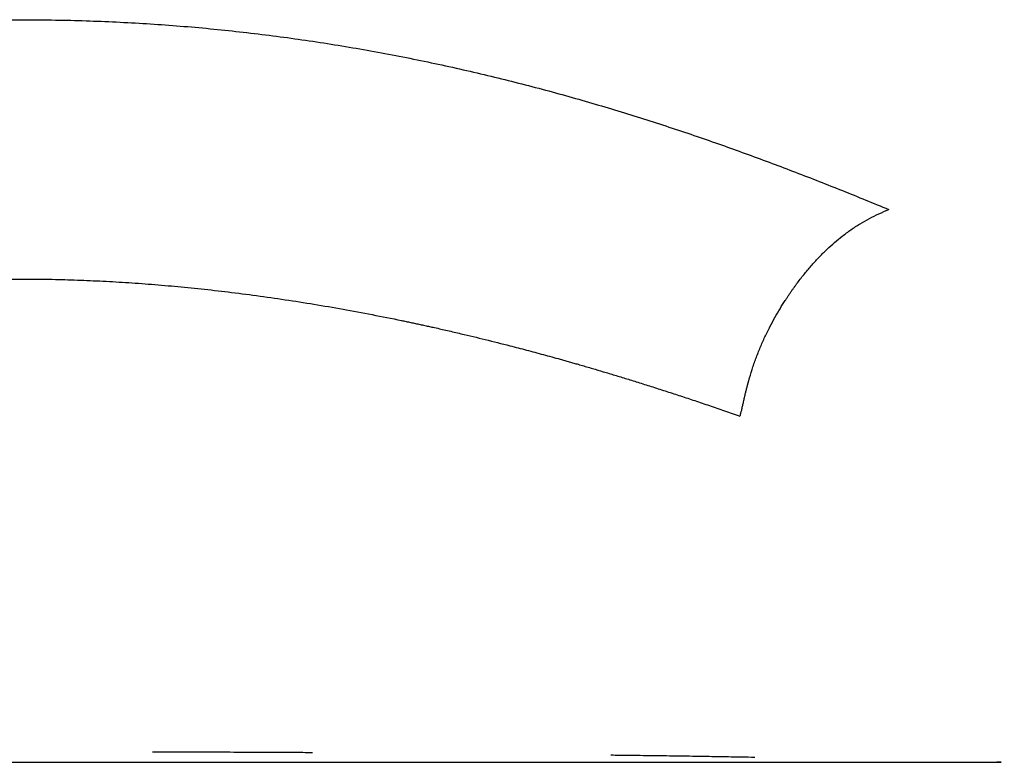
# Model space of a CAD drawing. Header units: millimetres. Extents: x 8 to 740, y 12 to 366.
# Tile 24 of 45: x 342.15 to 354.18, y 312.54 to 321.62. Entities that reach past the tile are written whole.
import ezdxf

# ---------------------------------------------------------------- set-up
doc = ezdxf.new("R2010")
doc.units = ezdxf.units.MM

msp = doc.modelspace()

# ---------------------------------------------------------------- linework, layer by layer
at = {"color": 7, "linetype": 'Continuous', "lineweight": 30}
for points, knots in [([(331.554, 319.305), (331.704, 319.37), (332.005, 319.5), (332.485, 319.694), (332.987, 319.886), (333.513, 320.076), (334.059, 320.26), (334.627, 320.438), (335.212, 320.609), (335.815, 320.773), (336.456, 320.933), (337.131, 321.087), (337.84, 321.227), (338.551, 321.348), (339.218, 321.442), (339.838, 321.512), (340.412, 321.563), (340.99, 321.599), (341.574, 321.62), (342.216, 321.627), (342.911, 321.617), (343.652, 321.583), (344.384, 321.527), (345.108, 321.449), (345.823, 321.35), (346.529, 321.231), (347.226, 321.092), (347.91, 320.936), (348.577, 320.766), (349.225, 320.583), (349.856, 320.389), (350.467, 320.186), (351.061, 319.975), (351.64, 319.758), (352.214, 319.532), (352.584, 319.381), (352.771, 319.305)], [0, 0, 0, 0, 0.027037, 0.054235, 0.081642, 0.10931, 0.137368, 0.165388, 0.193793, 0.222325, 0.251014, 0.283098, 0.314751, 0.346049, 0.377016, 0.401559, 0.425944, 0.450366, 0.475037, 0.500005, 0.531588, 0.562887, 0.593987, 0.624972, 0.65593, 0.686945, 0.718102, 0.749483, 0.780485, 0.811426, 0.842375, 0.873395, 0.90402, 0.9353, 0.967281, 1, 1, 1, 1]), ([(350.953, 316.776), (350.955, 316.781), (350.959, 316.793), (350.966, 316.818), (350.975, 316.854), (350.984, 316.896), (350.995, 316.943), (351.006, 316.993), (351.017, 317.042), (351.029, 317.089), (351.037, 317.121), (351.042, 317.143), (351.045, 317.154), (351.048, 317.164), (351.051, 317.175), (351.054, 317.186), (351.057, 317.198), (351.072, 317.251), (351.1, 317.346), (351.147, 317.482), (351.2, 317.615), (351.257, 317.744), (351.318, 317.867), (351.379, 317.982), (351.442, 318.089), (351.492, 318.169), (351.528, 318.224), (351.549, 318.256), (351.571, 318.288), (351.592, 318.319), (351.614, 318.349), (351.635, 318.379), (351.678, 318.436), (351.744, 318.52), (351.833, 318.626), (351.924, 318.725), (352.017, 318.817), (352.109, 318.901), (352.207, 318.982), (352.311, 319.058), (352.422, 319.131), (352.536, 319.195), (352.653, 319.252), (352.732, 319.287), (352.771, 319.305)], [0, 0, 0, 0, 0.004242, 0.011738, 0.022534, 0.036673, 0.049448, 0.064169, 0.080897, 0.093074, 0.106189, 0.109265, 0.112391, 0.115566, 0.118791, 0.122066, 0.125393, 0.128771, 0.169681, 0.210579, 0.251392, 0.291962, 0.332083, 0.36892, 0.404968, 0.440043, 0.451606, 0.463035, 0.474322, 0.485464, 0.496456, 0.507292, 0.51797, 0.560666, 0.603002, 0.644751, 0.685715, 0.72574, 0.764716, 0.809805, 0.855859, 0.902775, 0.950673, 1, 1, 1, 1]), ([(333.38, 316.78), (333.479, 316.815), (333.676, 316.886), (333.98, 316.989), (334.29, 317.091), (334.547, 317.172), (334.749, 317.233), (334.892, 317.277), (335.037, 317.319), (335.183, 317.362), (335.334, 317.405), (335.491, 317.449), (335.682, 317.501), (335.904, 317.561), (336.152, 317.626), (336.395, 317.687), (336.632, 317.745), (336.864, 317.8), (337.09, 317.851), (337.31, 317.9), (337.47, 317.934), (337.571, 317.955), (337.616, 317.964), (337.661, 317.973), (337.706, 317.982), (337.751, 317.991), (337.851, 318.01), (337.999, 318.039), (338.195, 318.075), (338.432, 318.117), (338.716, 318.164), (339.036, 318.212), (339.342, 318.255), (339.633, 318.292), (339.923, 318.326), (340.227, 318.357), (340.546, 318.385), (340.88, 318.41), (341.209, 318.429), (341.533, 318.443), (341.852, 318.451), (342.164, 318.454), (342.472, 318.452), (342.778, 318.444), (343.089, 318.432), (343.403, 318.415), (343.722, 318.392), (344.044, 318.365), (344.369, 318.333), (344.703, 318.295), (345.045, 318.251), (345.395, 318.201), (345.748, 318.146), (346.103, 318.085), (346.459, 318.018), (346.715, 317.967), (346.872, 317.934), (346.929, 317.922), (346.986, 317.91), (347.043, 317.898), (347.101, 317.885), (347.159, 317.872), (347.252, 317.852), (347.38, 317.823), (347.588, 317.774), (347.842, 317.713), (348.109, 317.646), (348.345, 317.584), (348.55, 317.529), (348.705, 317.486), (348.811, 317.457), (348.866, 317.441), (348.921, 317.426), (348.969, 317.412), (349.022, 317.397), (349.08, 317.38), (349.171, 317.353), (349.286, 317.319), (349.425, 317.277), (349.573, 317.232), (349.728, 317.183), (349.892, 317.132), (350.059, 317.078), (350.23, 317.022), (350.403, 316.965), (350.582, 316.904), (350.767, 316.841), (350.89, 316.798), (350.953, 316.776)], [0, 0, 0, 0, 0.02064, 0.041179, 0.061619, 0.08196, 0.09106, 0.100141, 0.109202, 0.118243, 0.127264, 0.13703, 0.146952, 0.16208, 0.176748, 0.190958, 0.204709, 0.218002, 0.230837, 0.243215, 0.255136, 0.257642, 0.260143, 0.262639, 0.26513, 0.267616, 0.270097, 0.281727, 0.292018, 0.302221, 0.320227, 0.337958, 0.35356, 0.368948, 0.384123, 0.399087, 0.416629, 0.433879, 0.450842, 0.46752, 0.483919, 0.500043, 0.515529, 0.531253, 0.547219, 0.56343, 0.57989, 0.596602, 0.61357, 0.630797, 0.649126, 0.667745, 0.686658, 0.705868, 0.725378, 0.74519, 0.748352, 0.751535, 0.754739, 0.757965, 0.761212, 0.764481, 0.767772, 0.776932, 0.786256, 0.803312, 0.820889, 0.832898, 0.84514, 0.857614, 0.860946, 0.864295, 0.867659, 0.871023, 0.87311, 0.877361, 0.881813, 0.889949, 0.898681, 0.908008, 0.917932, 0.928452, 0.939568, 0.950595, 0.962151, 0.974238, 0.986854, 1, 1, 1, 1]), ([(343.772, 312.672), (343.786, 312.672), (343.874, 312.671), (344.036, 312.671), (344.259, 312.67), (344.486, 312.67), (344.769, 312.669), (345.104, 312.667), (345.442, 312.666), (345.648, 312.665), (345.728, 312.664)], [0, 0, 0, 0, 0.021207, 0.133393, 0.245709, 0.35964, 0.478734, 0.67689, 0.874809, 1, 1, 1, 1]), ([(349.376, 312.633), (349.446, 312.632), (349.616, 312.63), (349.878, 312.627), (350.163, 312.623), (350.441, 312.619), (350.712, 312.614), (350.943, 312.61), (351.081, 312.608), (351.133, 312.607)], [0, 0, 0, 0, 0.111164, 0.269204, 0.427193, 0.585271, 0.743576, 0.902246, 1, 1, 1, 1]), ([(330.743, 312.543), (331.116, 312.543), (332, 312.543), (335.305, 312.543), (339.762, 312.543), (344.638, 312.543), (349.147, 312.543), (352.501, 312.543), (354.278, 312.543), (354.138, 312.543), (354.092, 312.543)], [0, 0, 0, 0, 0.100879, 0.239388, 0.377897, 0.516406, 0.654915, 0.793425, 0.931934, 1, 1, 1, 1])]:
    msp.add_open_spline(points, degree=3, knots=knots, dxfattribs=at)

doc.saveas('drawing.dxf')
